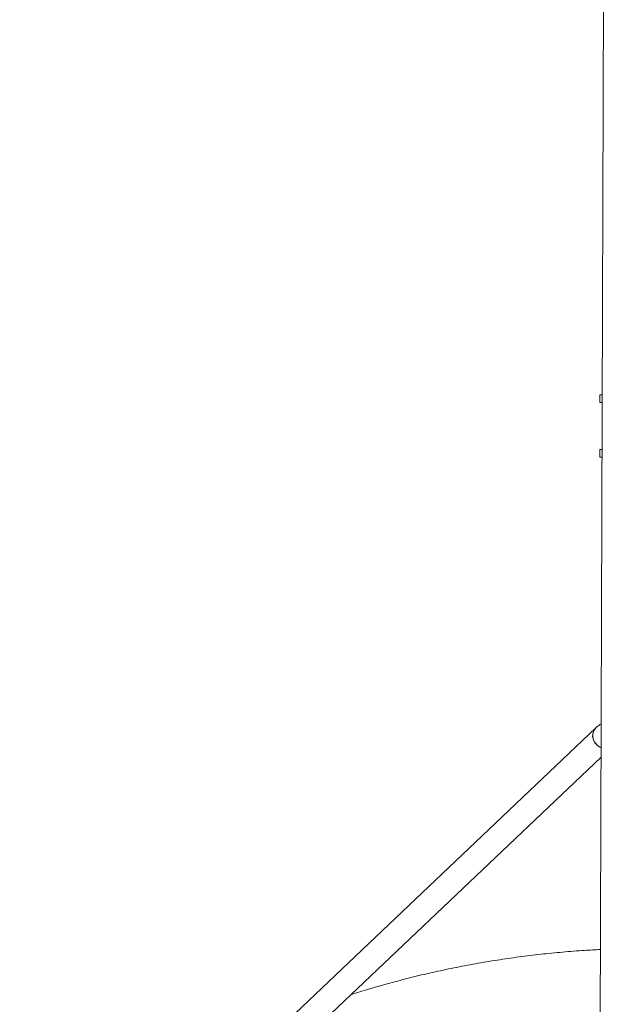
# Model space of a CAD drawing. Header units: millimetres. Extents: x 4385 to 11928, y 17253 to 36963.
# Tile 214 of 256: x 7692.575 to 7692.951, y 18769.984 to 18770.618. Entities that reach past the tile are written whole.
import ezdxf

# ---------------------------------------------------------------- set-up
doc = ezdxf.new("R2010")
doc.units = ezdxf.units.MM
doc.layers.add('БЛАГО_Ботаническая_Р$0$БЛАГО_МАФ', color=7, linetype='Continuous', lineweight=0, true_color=0x000000)

# ---------------------------------------------------------------- blocks, each defined once
blk = doc.blocks.new('БЛАГО_Ботаническая_Р$0$дио 1.15')
at = {"layer": 'БЛАГО_Ботаническая_Р$0$БЛАГО_МАФ'}
for p, q in [((0.77213, 0.03476), (0.41868, 0.40452)), ((0.40733, 0.39316), (0.75323, 0.03129)), ((0.95153, 0.03279), (0.94651, 0.03279)), ((0.94651, 0.03279), (0.94651, 0.03129)), ((0.95153, 0.03279), (0.95153, 0.03129)), ((0.98164, 0.03279), (0.98666, 0.03279)), ((0.98164, 0.03129), (0.98164, 0.03279)), ((0.98666, 0.03129), (0.98666, 0.03279)), ((1.39611, 0.03129), (-1.40011, 0.03129))]:
    blk.add_line(p, q, dxfattribs=at)
at = {"layer": 'БЛАГО_Ботаническая_Р$0$БЛАГО_МАФ', "flags": 128}
blk.add_lwpolyline([(0.77213, 0.03476), (0.77116, 0.03558), (0.7698, 0.03629), (0.76827, 0.03667), (0.76666, 0.0367), (0.76502, 0.03638), (0.76345, 0.03572), (0.76201, 0.03476), (0.76078, 0.03354), (0.7598, 0.03212), (0.7594, 0.03129)], dxfattribs=at)
at = {"layer": 'БЛАГО_Ботаническая_Р$0$БЛАГО_МАФ'}
for centre, radius, start, end in [((0.76763, 0.02781), 0.00893, 134.47908, 157.05581), ((0.76703, 0.02919), 0.00755, 47.51673, 138.61756)]:
    blk.add_arc(centre, radius, start, end, dxfattribs=at)
for points, knots in [([(0.62942, 0.03129), (0.62923, 0.0347), (0.62879, 0.04282), (0.62773, 0.05564), (0.62629, 0.06972), (0.62452, 0.08377), (0.62243, 0.09778), (0.62004, 0.11173), (0.61733, 0.12563), (0.61431, 0.13947), (0.61098, 0.15323), (0.60734, 0.16692), (0.60364, 0.17978), (0.60101, 0.18803), (0.59981, 0.19179)], [0, 0, 0, 0, 0.062605, 0.149116, 0.235626, 0.322138, 0.408648, 0.495159, 0.58167, 0.668181, 0.754691, 0.841201, 0.927713, 1, 1, 1, 1]), ([(0.77474, 0.03129), (0.77441, 0.03182), (0.77365, 0.03307), (0.77269, 0.03414), (0.77213, 0.03476)], [0, 0, 0, 0, 0.421386, 1, 1, 1, 1])]:
    blk.add_open_spline(points, degree=3, knots=knots, dxfattribs=at)
blk = doc.blocks.new('*U1064')
at = {"layer": 'БЛАГО_Ботаническая_Р$0$БЛАГО_МАФ', "color": 1, "rotation": 89.8122082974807}
blk.add_blockref('БЛАГО_Ботаническая_Р$0$дио 1.15', (7692.9781, 18769.38939), dxfattribs=at)

msp = doc.modelspace()

# ---------------------------------------------------------------- block references
msp.add_blockref('*U1064', (0, 0))

doc.saveas('drawing.dxf')
